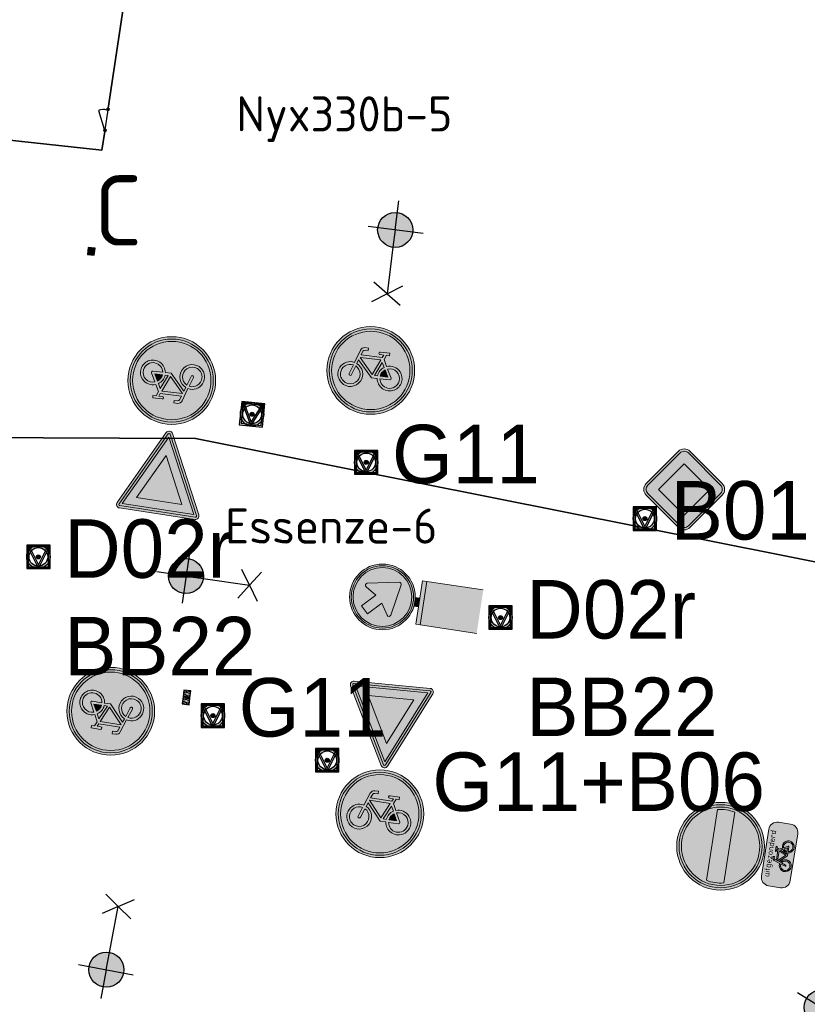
# Model space of a CAD drawing. Header units: metres. Extents: x 167358 to 169466, y 462430 to 462985.
# Tile 14 of 29: x 167561 to 167595, y 462774 to 462816. Entities that reach past the tile are written whole.
import ezdxf
from ezdxf.enums import TextEntityAlignment as Align

# ---------------------------------------------------------------- set-up
doc = ezdxf.new("R2018")
doc.units = ezdxf.units.M
doc.header["$LTSCALE"] = 0.2
for name, color, linetype, lineweight in [('N-WE-IE-MEUBILAIR_WEGMEUBILAIR_CONTAINER-S', 162, 'Continuous', 25), ('N-WE-IE-MEUBILAIR_WEGMEUBILAIR_LICHTMAST-S', 24, 'Continuous', 25), ('N-WE-IE-MEUBILAIR_WEGMEUBILAIR_VERKEERSBORD-S', 92, 'Continuous', 25), ('N-WE-IE-TERREINAFSCHEIDING_KUNSTMATIG_RASTERHEKWERK-G', 213, 'IE-TERREINAFSCHEIDING-KUNSTMATIG-OPEN', 35), ('N-WE-IE-TERREINAFSCHEIDING_KUNSTMATIG_STAAFMATHEKWERK-t18', 215, 'IE-TERREINAFSCHEIDING-KUNSTMATIG-OPEN', 35), ('N-WE-VW-VERKEERSTEKEN_BORD_B-S', 7, 'Continuous', 25), ('N-WE-VW-VERKEERSTEKEN_BORD_C-S', 7, 'Continuous', 25), ('N-WE-VW-VERKEERSTEKEN_BORD_D-S', 7, 'Continuous', 25), ('N-WE-VW-VERKEERSTEKEN_BORD_G-S', 7, 'Continuous', 25), ('N-WE-VW-VERKEERSTEKEN_BORD_ONDERBORD-S', 7, 'Continuous', 25), ('N-XX-IE-TERREINAFSCHEIDING-DOORGANG-S', 215, 'Continuous', 25)]:
    doc.layers.add(name, color=color, linetype=linetype, lineweight=lineweight)
doc.layers.add('N-WE-VH-VERKEERSTEGEL-S', color=7, linetype='Continuous', lineweight=25, transparency=0.5)
doc.layers.add('X-XX-AL-FASERENS-G', color=6, linetype='Fasegrens', lineweight=35, plot=False)
doc.layers.add('X_uitv', color=7, linetype='Continuous')
doc.styles.add('NLCS-ISO', font='NLCS-ISO.ttf')
doc.styles.add('NLCS-RVV-M200-T25', font='NLCS-RVV.ttf')
doc.styles.add('ZURICH', font='ZURCHN.TTF')
doc.linetypes.add('Fasegrens', pattern='A,40,[132,ltypeshp.shx,S=2,R=0,X=0,Y=0],-0.2,1', length=41.2)
doc.linetypes.add('IE-TERREINAFSCHEIDING-KUNSTMATIG-OPEN', pattern='A,7,-1.5,[67,NLCS.SHX,S=0.75,R=0,X=0,Y=0],-1.5', length=10)
picture_1 = doc.add_image_def('image1.png', size_in_pixel=(1080, 776))

# ---------------------------------------------------------------- blocks, each defined once
blk = doc.blocks.new('N-SIE-WEG_VERKEERSBORD_PAAL-SO')
h = blk.add_hatch(color=256)
h.dxf.hatch_style = 1
h.paths.add_polyline_path([(-1, 0, 1), (1, 0, 1)])
h.paths.add_polyline_path([(0.796, 0, -1), (-0.796, 0, -1)], flags=16)
h = blk.add_hatch(color=256)
h.dxf.hatch_style = 1
h.paths.add_polyline_path([(0, 1), (-1, 1), (-0.8, 0.6, -0.037994), (-0.7, 0.714), (-0.773, 0.86), (-0.511, 0.86, -0.134934)])
h = blk.add_hatch(color=256)
h.dxf.hatch_style = 1
h.paths.add_polyline_path([(-0.86, 0.719), (-1, 1), (-1, 0, -0.134934), (-0.86, 0.511)])
h = blk.add_hatch(color=256)
h.dxf.hatch_style = 1
h.paths.add_polyline_path([(1, 1), (0, 1, -0.134934), (0.511, 0.86), (0.773, 0.86), (0.7, 0.714, -0.037994), (0.8, 0.6)])
h = blk.add_hatch(color=256)
h.dxf.hatch_style = 1
h.paths.add_polyline_path([(1, 1), (0.86, 0.719), (0.86, 0.511, -0.134934), (1, 0)])
h = blk.add_hatch(color=256)
h.dxf.hatch_style = 1
h.paths.add_polyline_path([(-0.511, -0.86), (-0.86, -0.86), (-0.86, -0.511, -0.134934), (-1, 0), (-1, -1), (0, -1, -0.134934)])
h = blk.add_hatch(color=256)
h.dxf.hatch_style = 1
h.paths.add_polyline_path([(-0.603, 0.52, 0.050318), (-0.694, 0.389), (-0.106, -0.789, 0.066661), (0.106, -0.789), (0.694, 0.389, 0.050318), (0.603, 0.52), (0, -0.686)])
h = blk.add_hatch(color=256)
h.dxf.hatch_style = 1
h.paths.add_polyline_path([(0.171, 0, 1), (-0.171, 0, 1)])
h = blk.add_hatch(color=256)
h.dxf.hatch_style = 1
h.paths.add_polyline_path([(1, 0, -0.134934), (0.86, -0.511), (0.86, -0.86), (0.511, -0.86, -0.134934), (0, -1), (1, -1)])
for points in [[(-1, -1), (1, -1), (1, 1), (-1, 1)], [(-0.86, -0.86), (0.86, -0.86), (0.86, 0.86), (-0.86, 0.86)]]:
    blk.add_lwpolyline(points, close=True)
at = {"flags": 128}
for points in [[(-1, 1), (0, -1), (1, 1)], [(-0.773, 0.86), (0, -0.686), (0.773, 0.86)]]:
    blk.add_lwpolyline(points, close=True, dxfattribs=at)
for radius in [1, 0.796, 0.171]:
    blk.add_circle((0, 0), radius)
at = {"lineweight": 30, "flags": 104}
blk.add_attdef('bordgegevens', text='', height=3, dxfattribs=at).set_placement((2.209, 3.21), align=Align.TOP_LEFT)
at = {"style": 'NLCS-ISO', "flags": 9}
for tag, p in [('PAAL', (2.209, -4.133)), ('LOCATIE', (2.209, -8.3))]:
    blk.add_attdef(tag, p, '', height=3, dxfattribs=at)
blk = doc.blocks.new('SIE-WEG_CONTAINER_TEGEL')
at = {"flags": 128}
blk.add_lwpolyline([(-0.15, -0.15), (0.15, -0.15), (0.15, 0.15), (-0.15, 0.15)], close=True, dxfattribs=at)
blk.add_solid([(-0.15, 0.15), (-0.15, -0.15), (0.15, 0.15), (0.15, -0.15)])
at = {"style": 'NLCS-ISO'}
blk.add_text('C', height=0.2, dxfattribs=at).set_placement((0, 0), align=Align.MIDDLE_CENTER)
blk.add_attdef('TEGEL', (0.089, 0.257), '', height=3, dxfattribs=at)
blk = doc.blocks.new('N-SVW-VERKEERSTEKEN_BORD_D02RBB22-SO')
at = {"true_color": 0x007dc8}
h = blk.add_hatch(color=152, dxfattribs=at)
h.dxf.hatch_style = 1
h.paths.add_polyline_path([(-1.632, 3.868), (-1.025, 4.475), (0, 3.448), (0.001, 5.325, 0.414322), (-2.512, 2.812, 0.414105), (-0.001, 0.3), (0, 1.619), (-1.423, 1.877, -0.656866), (-1.494, 2.182), (-0.54, 2.776)])
h = blk.add_hatch(color=152, dxfattribs=at)
h.dxf.hatch_style = 1
h.paths.add_polyline_path([(2.518, 3.679), (2.66, 3.727, 0.577878), (-2.125, 4.655), (-2.012, 4.557, -0.577878)])
at = {"true_color": 0xffffff}
h = blk.add_hatch(color=7, dxfattribs=at)
h.dxf.hatch_style = 1
h.paths.add_polyline_path([(-2.012, 4.557), (-1.898, 4.458, -0.577878), (2.376, 3.63), (2.518, 3.679, 0.577878)])
at = {"true_color": 0x007dc8}
h = blk.add_hatch(color=152, dxfattribs=at)
h.dxf.hatch_style = 1
h.paths.add_polyline_path([(0.001, 5.325), (0, 3.448), (0.067, 3.381), (0.646, 4.315, -0.66261), (0.964, 4.266), (1.451, 1.592, -0.52003), (1.253, 1.391), (0, 1.619), (-0.001, 0.3, 0.414322), (2.513, 2.812, 0.414105)])
h = blk.add_hatch(color=152, dxfattribs=at)
h.dxf.hatch_style = 1
h.paths.add_polyline_path([(-2.012, 4.557), (-2.125, 4.655, 0.180494), (-2.812, 2.812, 0.414214), (0, 0), (0, 0.15, -0.414214), (-2.662, 2.812, -0.180494)])
at = {"true_color": 0xffffff}
h = blk.add_hatch(color=7, dxfattribs=at)
h.dxf.hatch_style = 1
h.paths.add_polyline_path([(-2.512, 2.812, -0.180494), (-1.898, 4.458), (-2.012, 4.557, 0.180494), (-2.662, 2.812, 0.414214), (0, 0.15), (0, 0.3, -0.414214)])
h = blk.add_hatch(color=7, dxfattribs=at)
h.dxf.hatch_style = 1
h.paths.add_polyline_path([(0, 3.448), (-1.025, 4.475), (-1.632, 3.868), (-0.54, 2.776), (-1.494, 2.182, 0.656866), (-1.423, 1.877), (0, 1.619)])
h = blk.add_hatch(color=7, dxfattribs=at)
h.dxf.hatch_style = 1
h.paths.add_polyline_path([(0.964, 4.266, 0.66261), (0.646, 4.315), (0.067, 3.381), (0, 3.448), (0, 1.619), (1.253, 1.391, 0.52003), (1.451, 1.592)])
at = {"true_color": 0x007dc8}
h = blk.add_hatch(color=152, dxfattribs=at)
h.dxf.hatch_style = 1
h.paths.add_polyline_path([(2.812, 2.812, 0.083022), (2.66, 3.727), (2.518, 3.679, -0.083022), (2.663, 2.812, -0.414214), (0, 0.15), (0, 0, 0.414214)])
at = {"true_color": 0xffffff}
h = blk.add_hatch(color=7, dxfattribs=at)
h.dxf.hatch_style = 1
h.paths.add_polyline_path([(2.518, 3.679), (2.376, 3.63, -0.083022), (2.513, 2.812, -0.414214), (0, 0.3), (0, 0.15, 0.414214), (2.663, 2.812, 0.083022)])
at = {"true_color": 0xafafaf}
h = blk.add_hatch(color=253, dxfattribs=at)
h.dxf.hatch_style = 1
h.paths.add_polyline_path([(0.375, 0), (-0.375, 0), (-0.375, -0.375), (0.375, -0.375)])
at = {"true_color": 0x0a0a0a}
h = blk.add_hatch(color=28, dxfattribs=at)
h.dxf.hatch_style = 1
h.paths.add_polyline_path([(1.875, -0.375), (-1.875, -0.375), (-1.875, -0.75), (1.875, -0.75)])
at = {"true_color": 0xffe100}
h = blk.add_hatch(color=2, dxfattribs=at)
h.dxf.hatch_style = 1
h.paths.add_polyline_path([(1.875, -0.75), (-1.875, -0.75), (-1.875, -5.625), (1.875, -5.625)])
at = {"color": 7, "lineweight": 0, "true_color": 0xffffff}
blk.add_lwpolyline([(-1.025, 4.475), (0.067, 3.381), (0.646, 4.315, -0.66261), (0.964, 4.266), (1.451, 1.592, -0.527936), (1.248, 1.392), (-1.423, 1.877, -0.656866), (-1.494, 2.182), (-0.54, 2.776), (-1.632, 3.868)], format="xyb", close=True, dxfattribs=at)
at = {"color": 253, "lineweight": 0, "true_color": 0xafafaf}
blk.add_lwpolyline([(-0.375, -0.375), (0.375, -0.375), (0.375, 0), (-0.375, 0)], close=True, dxfattribs=at)
at = {"color": 28, "lineweight": 0, "true_color": 0x0a0a0a}
blk.add_lwpolyline([(-1.875, -0.75), (1.875, -0.75), (1.875, -0.375), (-1.875, -0.375)], close=True, dxfattribs=at)
at = {"color": 253, "lineweight": 0, "true_color": 0xafafaf}
blk.add_lwpolyline([(1.875, -5.625), (1.875, -0.75), (-1.875, -0.75), (-1.875, -5.625)], dxfattribs=at)
at = {"color": 152, "lineweight": 0, "true_color": 0x007dc8}
blk.add_circle((0, 2.812), 2.812, dxfattribs=at)
at = {"color": 7, "lineweight": 0, "true_color": 0xffffff}
for radius in [2.663, 2.513]:
    blk.add_circle((0, 2.812), radius, dxfattribs=at)
blk = doc.blocks.new('N-SVW-VERKEERSTEKEN_BORD_C02-SO')
at = {"true_color": 0xff0000}
h = blk.add_hatch(color=1, dxfattribs=at)
h.dxf.hatch_style = 1
h.paths.add_polyline_path([(-3.75, 0), (-3.55, 0, -1), (3.55, 0), (3.75, 0, 1)])
at = {"true_color": 0xffffff}
h = blk.add_hatch(color=7, dxfattribs=at)
h.dxf.hatch_style = 1
h.paths.add_polyline_path([(3.35, 0), (3.55, 0, 1), (-3.55, 0), (-3.35, 0, -1)])
at = {"true_color": 0xff0000}
h = blk.add_hatch(color=1, dxfattribs=at)
h.dxf.hatch_style = 1
h.paths.add_polyline_path([(-3.35, 0), (-3.15, 0, -0.060174), (-3.059, 0.75), (3.059, 0.75, -0.060174), (3.15, 0), (3.35, 0, 1)])
h = blk.add_hatch(color=1, dxfattribs=at)
h.dxf.hatch_style = 1
h.paths.add_polyline_path([(-3.55, 0), (-3.75, 0, 1), (3.75, 0), (3.55, 0, -1)])
at = {"true_color": 0xffffff}
h = blk.add_hatch(color=7, dxfattribs=at)
h.dxf.hatch_style = 1
h.paths.add_polyline_path([(-3.35, 0), (-3.55, 0, 1), (3.55, 0), (3.35, 0, -1)])
at = {"true_color": 0xff0000}
h = blk.add_hatch(color=1, dxfattribs=at)
h.dxf.hatch_style = 1
h.paths.add_polyline_path([(3.35, 0), (3.15, 0, -0.060174), (3.059, -0.75), (-3.059, -0.75, -0.060174), (-3.15, 0), (-3.35, 0, 1)])
at = {"true_color": 0xffffff}
h = blk.add_hatch(color=7, dxfattribs=at)
h.dxf.hatch_style = 1
h.paths.add_polyline_path([(3.059, -0.75, 0.120784), (3.059, 0.75), (-3.059, 0.75, 0.120784), (-3.059, -0.75)])
at = {"color": 7, "lineweight": 0, "true_color": 0xffffff}
blk.add_lwpolyline([(-3.059, -0.75), (3.059, -0.75, 0.120784), (3.059, 0.75), (-3.059, 0.75, 0.120784)], format="xyb", close=True, dxfattribs=at)
at = {"color": 1, "lineweight": 0, "true_color": 0xff0000}
blk.add_circle((0, 0), 3.75, dxfattribs=at)
at = {"color": 7, "lineweight": 0, "true_color": 0xffffff}
for radius in [3.55, 3.35]:
    blk.add_circle((0, 0), radius, dxfattribs=at)
blk = doc.blocks.new('N-SVW-VERKEERSTEKEN_BORD_ONDERBORD_OB52-SO')
at = {"true_color": 0xffffff}
h = blk.add_hatch(color=7, dxfattribs=at)
h.dxf.hatch_style = 1
edge = h.paths.add_edge_path()
edge.add_line((2.75, -0.524), (2.75, 0.524))
edge.add_arc((2.024, 0.524), 0.726, 0, 90)
edge.add_line((2.024, 1.25), (-2.024, 1.25))
edge.add_arc((-2.024, 0.524), 0.726, 90, 180)
edge.add_line((-2.75, 0.524), (-2.75, -0.524))
edge.add_arc((-2.024, -0.524), 0.726, 180, 270)
edge.add_line((-2.024, -1.25), (2.024, -1.25))
edge.add_arc((2.024, -0.524), 0.726, 270, 360)
at = {"true_color": 0x191919}
h = blk.add_hatch(color=250, dxfattribs=at)
h.dxf.hatch_style = 1
h.paths.add_polyline_path([(0.477, 0.121), (0.561, 0.307), (0.686, 0.307), (0.686, 0.413), (0.295, 0.413, 1), (0.295, 0.307), (0.447, 0.307), (0.398, 0.201), (-0.482, 0.201), (-0.421, 0.363, -0.345861), (-0.338, 0.413), (-0.205, 0.413), (-0.205, 0.519), (-0.357, 0.519, 0.334348), (-0.527, 0.391), (-0.709, -0.129, 0.794265), (-1.154, -1.018, 0.4733), (-0.383, -0.868, 0.427471), (-0.611, -0.167), (-0.558, -0.011), (0.045, -0.679), (0.288, -0.679, 0.529348), (1.038, -1.073, 0.476174), (1.188, -0.302, 0.318009), (0.617, -0.152)])
h.paths.add_polyline_path([(-0.512, 0.099), (0.348, 0.099), (0.06, -0.538)], flags=16)
h.paths.add_polyline_path([(-0.649, -0.269, -0.542254), (-0.575, -0.936, -0.632638), (-1.233, -0.625, -0.479903), (-0.747, -0.235), (-0.88, -0.61, 1.053204), (-0.778, -0.641)], flags=16)
h.paths.add_polyline_path([(0.42, 0), (0.523, -0.197, 0.234167), (0.288, -0.572), (0.159, -0.572)], flags=16)
h.paths.add_polyline_path([(0.572, -0.296), (0.716, -0.572), (0.398, -0.572, -0.216058)], flags=16)
h.paths.add_polyline_path([(0.398, -0.679), (0.803, -0.679, 0.566151), (0.849, -0.603), (0.667, -0.246, -0.564261), (1.193, -0.687, -0.396488), (0.758, -1.026, -0.350134)], flags=16)
at = {"color": 250, "lineweight": 0, "true_color": 0x191919}
for points in [[(2.75, -0.524), (2.75, 0.524, 0.414214), (2.024, 1.25), (-2.024, 1.25, 0.414214), (-2.75, 0.524), (-2.75, -0.524, 0.414214), (-2.024, -1.25), (2.024, -1.25, 0.414214)], [(0.477, 0.121), (0.561, 0.307), (0.686, 0.307), (0.686, 0.413), (0.295, 0.413, 1), (0.295, 0.307), (0.447, 0.307), (0.398, 0.201), (-0.482, 0.201), (-0.421, 0.363, -0.345861), (-0.338, 0.413), (-0.205, 0.413), (-0.205, 0.519), (-0.357, 0.519, 0.334348), (-0.527, 0.391), (-0.709, -0.129, 0.794265), (-1.154, -1.018, 0.4733), (-0.383, -0.868, 0.427471), (-0.611, -0.167), (-0.558, -0.011), (0.045, -0.679), (0.288, -0.679, 0.529348), (1.038, -1.073, 0.476174), (1.188, -0.302, 0.318009), (0.617, -0.152)], [(0.42, 0), (0.159, -0.572), (0.288, -0.572, -0.234167), (0.523, -0.197)], [(-0.649, -0.269, -0.542254), (-0.575, -0.936, -0.632638), (-1.233, -0.625, -0.479903), (-0.747, -0.235), (-0.88, -0.61, 1.053204), (-0.778, -0.641)], [(0.667, -0.246, -0.564261), (1.193, -0.687, -0.396488), (0.758, -1.026, -0.350134), (0.398, -0.679), (0.803, -0.679, 0.566151), (0.849, -0.603)], [(0.716, -0.572), (0.572, -0.296, 0.216058), (0.398, -0.572)]]:
    blk.add_lwpolyline(points, format="xyb", close=True, dxfattribs=at)
blk.add_lwpolyline([(0.348, 0.099), (-0.512, 0.099), (0.06, -0.538)], close=True, dxfattribs=at)
at = {"color": 250, "true_color": 0x191919, "style": 'NLCS-RVV-M200-T25'}
blk.add_text('uitgezonderd', height=0.5, dxfattribs=at).set_placement((0, 0.598), align=Align.CENTER)
blk = doc.blocks.new('N-SVW-VERKEERSTEKEN_BORD_G11-SO')
at = {"true_color": 0x007dc8}
h = blk.add_hatch(color=152, dxfattribs=at)
h.dxf.hatch_style = 1
h.paths.add_polyline_path([(3.357, 1.155), (3.546, 1.22, 0.577878), (-2.833, 2.457), (-2.682, 2.326, -0.577878)])
at = {"true_color": 0xffffff}
h = blk.add_hatch(color=7, dxfattribs=at)
h.dxf.hatch_style = 1
h.paths.add_polyline_path([(-2.682, 2.326), (-2.531, 2.195, -0.577878), (3.168, 1.09), (3.357, 1.155, 0.577878)])
at = {"true_color": 0x007dc8}
h = blk.add_hatch(color=152, dxfattribs=at)
h.dxf.hatch_style = 1
h.paths.add_polyline_path([(3.35, 0, 1), (-3.35, 0, 1)])
h.paths.add_polyline_path([(0.117, -0.615), (-1.139, 0.775), (-1.249, 0.451, -0.427471), (-0.775, -1.011, -0.4733), (-2.381, -1.323, -0.794265), (-1.454, 0.53), (-1.075, 1.612, -0.334348), (-0.72, 1.88), (-0.404, 1.88), (-0.404, 1.659), (-0.68, 1.659, 0.345861), (-0.854, 1.554), (-0.981, 1.217), (0.852, 1.217), (0.954, 1.438), (0.638, 1.438, -1), (0.638, 1.659), (1.452, 1.659), (1.452, 1.438), (1.191, 1.438), (1.018, 1.051), (1.31, 0.482, -0.318009), (2.498, 0.168, -0.476174), (2.186, -1.437, -0.529348), (0.623, -0.615)], flags=16)
h.paths.add_polyline_path([(0.149, -0.323), (-1.044, 1.004), (0.749, 1.004)], flags=0)
h.paths.add_polyline_path([(0.354, -0.394), (0.899, 0.798), (1.112, 0.388, 0.234167), (0.623, -0.394)], flags=0)
h.paths.add_polyline_path([(-1.175, -1.151, -0.632638), (-2.544, -0.505, -0.479903), (-1.533, 0.309), (-1.81, -0.473, 1.053204), (-1.597, -0.536), (-1.328, 0.238, -0.542254)], flags=0)
h.paths.add_polyline_path([(0.852, -0.615), (1.697, -0.615, 0.566151), (1.792, -0.457), (1.412, 0.285, -0.564261), (2.508, -0.633, -0.396488), (1.603, -1.338, -0.350134)], flags=0)
h.paths.add_polyline_path([(0.852, -0.394, -0.216058), (1.215, 0.182), (1.515, -0.394)], flags=0)
h = blk.add_hatch(color=152, dxfattribs=at)
h.dxf.hatch_style = 1
h.paths.add_polyline_path([(-2.682, 2.326), (-2.833, 2.457, 0.180494), (-3.75, 0, 0.414214), (0, -3.75), (0, -3.55, -0.414214), (-3.55, 0, -0.180494)])
at = {"true_color": 0xffffff}
h = blk.add_hatch(color=7, dxfattribs=at)
h.dxf.hatch_style = 1
h.paths.add_polyline_path([(-3.35, 0, -0.180494), (-2.531, 2.195), (-2.682, 2.326, 0.180494), (-3.55, 0, 0.414214), (0, -3.55), (0, -3.35, -0.414214)])
h = blk.add_hatch(color=7, dxfattribs=at)
h.dxf.hatch_style = 1
h.paths.add_polyline_path([(1.018, 1.051), (1.191, 1.438), (1.452, 1.438), (1.452, 1.659), (0.638, 1.659, 1), (0.638, 1.438), (0.954, 1.438), (0.852, 1.217), (-0.981, 1.217), (-0.854, 1.554, -0.345861), (-0.68, 1.659), (-0.404, 1.659), (-0.404, 1.88), (-0.72, 1.88, 0.334348), (-1.075, 1.612), (-1.454, 0.53, 0.794265), (-2.381, -1.323, 0.4733), (-0.775, -1.011, 0.427471), (-1.249, 0.451), (-1.139, 0.775), (0.117, -0.615), (0.623, -0.615, 0.529348), (2.186, -1.437, 0.476174), (2.498, 0.168, 0.318009), (1.31, 0.482)])
h.paths.add_polyline_path([(-1.044, 1.004), (0.749, 1.004), (0.149, -0.323)], flags=16)
h.paths.add_polyline_path([(-1.328, 0.238, -0.542254), (-1.175, -1.151, -0.632638), (-2.544, -0.505, -0.479903), (-1.533, 0.309), (-1.81, -0.473, 1.053204), (-1.597, -0.536)], flags=16)
h.paths.add_polyline_path([(0.899, 0.798), (1.112, 0.388, 0.234167), (0.623, -0.394), (0.354, -0.394)], flags=16)
h.paths.add_polyline_path([(1.215, 0.182), (1.515, -0.394), (0.852, -0.394, -0.216058)], flags=16)
h.paths.add_polyline_path([(0.852, -0.615), (1.697, -0.615, 0.566151), (1.792, -0.457), (1.412, 0.285, -0.564261), (2.508, -0.633, -0.396488), (1.603, -1.338, -0.350134)], flags=16)
at = {"true_color": 0x007dc8}
h = blk.add_hatch(color=152, dxfattribs=at)
h.dxf.hatch_style = 1
h.paths.add_polyline_path([(0.749, 1.004), (-1.044, 1.004), (0.149, -0.323)])
h = blk.add_hatch(color=152, dxfattribs=at)
h.dxf.hatch_style = 1
h.paths.add_polyline_path([(3.75, 0, 0.083022), (3.546, 1.22), (3.357, 1.155, -0.083022), (3.55, 0, -0.414214), (0, -3.55), (0, -3.75, 0.414214)])
at = {"true_color": 0xffffff}
h = blk.add_hatch(color=7, dxfattribs=at)
h.dxf.hatch_style = 1
h.paths.add_polyline_path([(3.357, 1.155), (3.168, 1.09, -0.083022), (3.35, 0, -0.414214), (0, -3.35), (0, -3.55, 0.414214), (3.55, 0, 0.083022)])
at = {"true_color": 0x007dc8}
h = blk.add_hatch(color=152, dxfattribs=at)
h.dxf.hatch_style = 1
h.paths.add_polyline_path([(-1.328, 0.238), (-1.597, -0.536, -1.053204), (-1.81, -0.473), (-1.533, 0.309, 0.479903), (-2.544, -0.505, 0.632638), (-1.175, -1.151, 0.542254)])
h = blk.add_hatch(color=152, dxfattribs=at)
h.dxf.hatch_style = 1
h.paths.add_polyline_path([(1.112, 0.388), (0.899, 0.798), (0.354, -0.394), (0.623, -0.394, -0.234167)])
h = blk.add_hatch(color=152, dxfattribs=at)
h.dxf.hatch_style = 1
h.paths.add_polyline_path([(2.508, -0.633, 0.564261), (1.412, 0.285), (1.792, -0.457, -0.566151), (1.697, -0.615), (0.852, -0.615, 0.350134), (1.603, -1.338, 0.396488)])
h = blk.add_hatch(color=152, dxfattribs=at)
h.dxf.hatch_style = 1
h.paths.add_polyline_path([(1.215, 0.182, 0.216058), (0.852, -0.394), (1.515, -0.394)])
at = {"color": 7, "lineweight": 0, "true_color": 0xffffff}
for points in [[(1.018, 1.051), (1.191, 1.438), (1.452, 1.438), (1.452, 1.659), (0.638, 1.659, 1), (0.638, 1.438), (0.954, 1.438), (0.852, 1.217), (-0.981, 1.217), (-0.854, 1.554, -0.345861), (-0.68, 1.659), (-0.404, 1.659), (-0.404, 1.88), (-0.72, 1.88, 0.334348), (-1.075, 1.612), (-1.454, 0.53, 0.794265), (-2.381, -1.323, 0.4733), (-0.775, -1.011, 0.427471), (-1.249, 0.451), (-1.139, 0.775), (0.117, -0.615), (0.623, -0.615, 0.529348), (2.186, -1.437, 0.476174), (2.498, 0.168, 0.318009), (1.31, 0.482)], [(-1.328, 0.238, -0.542254), (-1.175, -1.151, -0.632638), (-2.544, -0.505, -0.479903), (-1.533, 0.309), (-1.81, -0.473, 1.053204), (-1.597, -0.536)], [(0.899, 0.798), (0.354, -0.394), (0.623, -0.394, -0.234167), (1.112, 0.388)], [(1.412, 0.285, -0.564261), (2.508, -0.633, -0.396488), (1.603, -1.338, -0.350134), (0.852, -0.615), (1.697, -0.615, 0.566151), (1.792, -0.457)], [(1.515, -0.394), (1.215, 0.182, 0.216058), (0.852, -0.394)]]:
    blk.add_lwpolyline(points, format="xyb", close=True, dxfattribs=at)
blk.add_lwpolyline([(0.749, 1.004), (-1.044, 1.004), (0.149, -0.323)], close=True, dxfattribs=at)
at = {"color": 152, "lineweight": 0, "true_color": 0x007dc8}
blk.add_circle((0, 0), 3.75, dxfattribs=at)
at = {"color": 7, "lineweight": 0, "true_color": 0xffffff}
for radius in [3.55, 3.35]:
    blk.add_circle((0, 0), radius, dxfattribs=at)
blk = doc.blocks.new('SIE-WEG-DOORGANG-SO')
at = {"layer": 'N-XX-IE-TERREINAFSCHEIDING-DOORGANG-S', "flags": 128}
for points in [[(-2, 0), (2, 0)], [(1, 0.087), (1, -0.087)], [(-0.674, -0.781), (0.827, -0.081)]]:
    blk.add_lwpolyline(points, dxfattribs=at)
for points in [[(-1, 0.087), (-0.827, 0.087), (-0.827, -0.087), (-1, -0.087)], [(0.827, 0.087), (1, 0.087), (1, -0.087), (0.827, -0.087)]]:
    blk.add_lwpolyline(points, close=True, dxfattribs=at)
at = {"layer": 'N-XX-IE-TERREINAFSCHEIDING-DOORGANG-S'}
blk.add_arc((-0.031, -0.275), 0.817, 166.66721, 218.18165, dxfattribs=at)
blk = doc.blocks.new('SVH-VERKEERSTEGEL_300X300_NOPPENTEGEL')
for centre in [(-0.075, -0.075), (-0.075, -0.225), (0.075, -0.075), (0.075, -0.225)]:
    blk.add_circle(centre, 0.05)
blk.add_3dface([(-0.15, -0.3), (0.15, -0.3), (0.15, 0), (-0.15, 0)])
blk = doc.blocks.new('N-SVW-VERKEERSTEKEN_BORD_B06-SO')
at = {"true_color": 0xff0000}
h = blk.add_hatch(color=1, dxfattribs=at)
h.dxf.hatch_style = 1
h.paths.add_polyline_path([(-3.533, 3.13), (-0.268, -3.399, 0.284079), (0, -3.565), (0, -3.365, -0.284079), (-0.089, -3.309), (-3.354, 3.22, -0.557537), (-3.265, 3.365), (0, 3.365), (0, 3.565), (-3.265, 3.565, 0.557537)])
h = blk.add_hatch(color=1, dxfattribs=at)
h.dxf.hatch_style = 1
h.paths.add_polyline_path([(0, 3.365), (3.265, 3.365, -0.557537), (3.354, 3.22), (0.089, -3.309, -0.284079), (0, -3.365), (0, -3.565, 0.284079), (0.268, -3.399), (3.533, 3.13, 0.557537), (3.265, 3.565), (0, 3.565)])
at = {"true_color": 0xffffff}
h = blk.add_hatch(color=7, dxfattribs=at)
h.dxf.hatch_style = 1
h.paths.add_polyline_path([(-0.089, -3.309, 0.284079), (0, -3.365), (0, -3.041), (-3.103, 3.165), (0, 3.165), (0, 3.365), (-3.265, 3.365, 0.557537), (-3.354, 3.22)])
at = {"true_color": 0xff0000}
h = blk.add_hatch(color=1, dxfattribs=at)
h.dxf.hatch_style = 1
h.paths.add_polyline_path([(0, -3.041), (0, -1.476), (-1.97, 2.465), (0, 2.465), (0, 3.165), (-3.103, 3.165)], flags=17)
at = {"true_color": 0xffffff}
h = blk.add_hatch(color=7, dxfattribs=at)
h.dxf.hatch_style = 1
h.paths.add_polyline_path([(0, -3.041), (0, -3.365, 0.284079), (0.089, -3.309), (3.354, 3.22, 0.557537), (3.265, 3.365), (0, 3.365), (0, 3.165), (3.103, 3.165)])
at = {"true_color": 0xff0000}
h = blk.add_hatch(color=1, dxfattribs=at)
h.dxf.hatch_style = 1
h.paths.add_polyline_path([(0, -3.041), (3.103, 3.165), (0, 3.165), (0, 2.465), (1.97, 2.465), (0, -1.476)], flags=17)
at = {"true_color": 0xffffff}
h = blk.add_hatch(color=7, dxfattribs=at)
h.dxf.hatch_style = 1
h.paths.add_polyline_path([(0, -1.476), (1.97, 2.465), (-1.97, 2.465)])
at = {"color": 1, "lineweight": 0, "true_color": 0xff0000}
blk.add_lwpolyline([(-3.533, 3.13), (-0.268, -3.399, 0.618034), (0.268, -3.399), (3.533, 3.13, 0.557537), (3.265, 3.565), (-3.265, 3.565, 0.557537)], format="xyb", close=True, dxfattribs=at)
at = {"color": 7, "lineweight": 0, "true_color": 0xffffff}
blk.add_lwpolyline([(-3.354, 3.22), (-0.089, -3.309, 0.618034), (0.089, -3.309), (3.354, 3.22, 0.557537), (3.265, 3.365), (-3.265, 3.365, 0.557537)], format="xyb", close=True, dxfattribs=at)
for points in [[(-3.103, 3.165), (0, -3.041), (3.103, 3.165)], [(-1.97, 2.465), (0, -1.476), (1.97, 2.465)]]:
    blk.add_lwpolyline(points, close=True, dxfattribs=at)
blk = doc.blocks.new('N-SVW-VERKEERSTEKEN_BORD_B01-SO')
at = {"true_color": 0x191919}
h = blk.add_hatch(color=250, dxfattribs=at)
h.dxf.hatch_style = 1
h.paths.add_polyline_path([(-0.354, 3.114, -0.414214), (0.354, 3.114), (3.114, 0.354, -0.198912), (3.26, 0), (3.46, 0, 0.198912), (3.255, 0.495), (0.495, 3.255, 0.414214), (-0.495, 3.255), (-3.255, 0.495, 0.198912), (-3.46, 0), (-3.26, 0, -0.198912), (-3.114, 0.354)])
at = {"true_color": 0xffffff}
h = blk.add_hatch(color=7, dxfattribs=at)
h.dxf.hatch_style = 1
h.paths.add_polyline_path([(0, 2.194), (2.194, 0), (3.26, 0, 0.198912), (3.114, 0.354), (0.354, 3.114, 0.414214), (-0.354, 3.114), (-3.114, 0.354, 0.198912), (-3.26, 0), (-2.194, 0)])
at = {"true_color": 0xffe100}
h = blk.add_hatch(color=2, dxfattribs=at)
h.dxf.hatch_style = 1
h.paths.add_polyline_path([(2.194, 0), (0, 2.194), (-2.194, 0), (0, -2.194)])
at = {"true_color": 0x191919}
h = blk.add_hatch(color=250, dxfattribs=at)
h.dxf.hatch_style = 1
h.paths.add_polyline_path([(-3.114, -0.354, -0.198912), (-3.26, 0), (-3.46, 0, 0.198912), (-3.255, -0.495), (-0.495, -3.255, 0.414214), (0.495, -3.255), (3.255, -0.495, 0.198912), (3.46, 0), (3.26, 0, -0.198912), (3.114, -0.354), (0.354, -3.114, -0.414214), (-0.354, -3.114)])
at = {"true_color": 0xffffff}
h = blk.add_hatch(color=7, dxfattribs=at)
h.dxf.hatch_style = 1
h.paths.add_polyline_path([(-2.194, 0), (-3.26, 0, 0.198912), (-3.114, -0.354), (-0.354, -3.114, 0.414214), (0.354, -3.114), (3.114, -0.354, 0.198912), (3.26, 0), (2.194, 0), (0, -2.194)])
at = {"color": 250, "lineweight": 0, "true_color": 0x191919}
for points in [[(0.495, -3.255), (3.255, -0.495, 0.414214), (3.255, 0.495), (0.495, 3.255, 0.414214), (-0.495, 3.255), (-3.255, 0.495, 0.414214), (-3.255, -0.495), (-0.495, -3.255, 0.414214)], [(0.354, -3.114), (3.114, -0.354, 0.414214), (3.114, 0.354), (0.354, 3.114, 0.414214), (-0.354, 3.114), (-3.114, 0.354, 0.414214), (-3.114, -0.354), (-0.354, -3.114, 0.414214)]]:
    blk.add_lwpolyline(points, format="xyb", close=True, dxfattribs=at)
at = {"color": 2, "lineweight": 0, "true_color": 0xffe100}
blk.add_lwpolyline([(0, -2.194), (2.194, 0), (0, 2.194), (-2.194, 0)], close=True, dxfattribs=at)
blk = doc.blocks.new('N-SIE-WEG_LICHTMAST_1UITHOUDER-SO')
h = blk.add_hatch(color=256)
edge = h.paths.add_edge_path()
edge.add_arc((0, 0), 1.5, 0, 360)
for p, q in [((0, -2.42), (0, 2.33)), ((-5.5, 0), (-6.339, 1.244)), ((-5.5, 0), (-4.661, 1.244)), ((-5.5, 0), (-6.339, -1.244)), ((-1.5, 0), (-5.5, 0)), ((-5.5, 0), (-4.661, -1.244)), ((0, 0), (-1.495, 0)), ((0, 0), (2.515, 0))]:
    blk.add_line(p, q)
blk.add_circle((0, 0), 1.5)
at = {"style": 'ZURICH'}
blk.add_attdef('TYPE', text='', height=3, dxfattribs=at).set_placement((6.914, 5.256), align=Align.BOTTOM_CENTER)

msp = doc.modelspace()

# ---------------------------------------------------------------- linework, layer by layer
at = {"layer": 'N-WE-IE-TERREINAFSCHEIDING_KUNSTMATIG_RASTERHEKWERK-G', "flags": 128}
for points in [[(167567.809, 462833.173), (167564.631, 462812.047)], [(167564.482, 462811.058), (167564.362, 462810.258), (167547.778, 462812.044), (167547.88, 462812.834)]]:
    msp.add_lwpolyline(points, dxfattribs=at)
at = {"layer": 'X-XX-AL-FASERENS-G', "flags": 128}
msp.add_lwpolyline([(167820.816, 462693.312), (167819.722, 462700.175), (167826.67, 462713.194), (167829.095, 462712.867, 0.050044), (167841.448, 462712.694), (167870.551, 462715.322), (167870.198, 462721.196), (167840.93, 462718.692, -0.033968), (167833.352, 462718.555), (167833.246, 462716.427), (167829.529, 462716.662, -0.437956), (167827.203, 462720.12), (167827.984, 462724.286, 0.088551), (167827.094, 462736.479, 0.043449), (167824.011, 462744.335, -0.019548), (167814.697, 462765.1, 0.039205), (167806.768, 462781.064), (167802.726, 462787.306, -0.33661), (167802.858, 462790.75), (167814.82, 462805.005), (167810.865, 462809.492), (167809.047, 462807.652), (167806.877, 462805.17), (167802.267, 462799.56), (167797.657, 462793.95), (167793.813, 462798.326), (167793.703, 462798.224), (167788.416, 462793.307), (167792.782, 462788.41), (167769.017, 462759.488), (167763.902, 462761.927), (167760.845, 462762.976), (167758.621, 462756.622), (167764.573, 462754.069), (167748.924, 462735.063), (167748.99, 462735.143), (167707.327, 462761.45), (167667.122, 462776.975), (167625.212, 462786.622), (167568.368, 462797.937), (167548.871, 462798.021), (167502.775, 462800.251), (167495.041, 462800.46), (167495.064, 462800.641), (167465.101, 462804.467), (167419.048, 462802.531), (167418.975, 462802.587), (167418.714, 462803.404), (167417.12, 462811.107), (167417.883, 462811.055), (167419.161, 462810.624), (167420.228, 462813.791), (167418.802, 462814.443), (167414.491, 462815.763), (167411.583, 462817.551), (167410.262, 462819.279), (167412.714, 462819.887), (167428.968, 462815.223), (167441.987, 462815.548), (167441.78, 462876.845), (167444.275, 462883.35), (167444.275, 462883.35), (167447.221, 462923.6), (167571.058, 462909.852), (167795.285, 462857.65), (167820.192, 462847.158), (167840.767, 462850.752), (167854.957, 462827.626), (167854.957, 462827.626), (167857.512, 462818.795), (167857.512, 462818.795), (167894.965, 462737.633), (167901.934, 462724.783), (167904.208, 462716.775), (167904.203, 462715.353), (167890.079, 462714.275), (167888.942, 462703.447), (167879.389, 462698.315), (167874.869, 462688.462), (167871.788, 462680.97), (167824.382, 462692.095)], format="xyb", close=True, dxfattribs=at)

# ---------------------------------------------------------------- block references
at = {"layer": 'N-WE-IE-MEUBILAIR_WEGMEUBILAIR_CONTAINER-S'}
ref = msp.add_blockref('SIE-WEG_CONTAINER_TEGEL', (167563.907, 462805.934), dxfattribs=dict(at, rotation=353.2255712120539))
ref.add_attrib('TEGEL', 'C', (167564.026, 462806.178), dxfattribs={"layer": '0', "height": 3, "style": 'NLCS-ISO'})
ref = msp.add_blockref('SIE-WEG_CONTAINER_TEGEL', (167563.907, 462805.934), dxfattribs=dict(at, rotation=353.2255712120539))
ref.add_attrib('TEGEL', 'C', (167564.026, 462806.178), dxfattribs={"layer": '0', "height": 3, "style": 'NLCS-ISO'})
at = {"layer": 'N-WE-IE-MEUBILAIR_WEGMEUBILAIR_LICHTMAST-S'}
ref = msp.add_blockref('N-SIE-WEG_LICHTMAST_1UITHOUDER-SO', (167576.903, 462806.848), dxfattribs=dict(at, xscale=0.5, yscale=0.5, zscale=0.5, rotation=82.80150345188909))
ref.add_attrib('TYPE', 'Nyx330b-5', dxfattribs={"layer": '0', "height": 1.5, "style": 'NLCS-ISO'}).set_placement((167574.729, 462810.606), align=Align.BOTTOM_CENTER)
ref = msp.add_blockref('N-SIE-WEG_LICHTMAST_1UITHOUDER-SO', (167567.957, 462792.053), dxfattribs=dict(at, xscale=0.5, yscale=0.5, zscale=0.5, rotation=171.7669818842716))
ref.add_attrib('TYPE', 'Essenze-6', dxfattribs={"layer": '0', "height": 1.5, "style": 'NLCS-ISO'}).set_placement((167574.169, 462792.992), align=Align.BOTTOM_CENTER)
ref = msp.add_blockref('N-SIE-WEG_LICHTMAST_1UITHOUDER-SO', (167564.549, 462775.233), dxfattribs=dict(at, xscale=0.5, yscale=0.5, zscale=0.5, rotation=259.2638591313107))
ref.add_attrib('TYPE', 'Nyx330b-5', dxfattribs={"layer": '0', "height": 1.5, "style": 'NLCS-ISO'}).set_placement((167566.487, 462771.347), align=Align.BOTTOM_CENTER)
ref = msp.add_blockref('N-SIE-WEG_LICHTMAST_1UITHOUDER-SO', (167595.135, 462773.625), dxfattribs=dict(at, xscale=0.5, yscale=0.5, zscale=0.5, rotation=238.0634470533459))
ref.add_attrib('TYPE', 'Nyx330b-5', dxfattribs={"layer": '0', "height": 1.5, "style": 'NLCS-ISO'}).set_placement((167595.537, 462769.301), align=Align.BOTTOM_CENTER)
at = {"layer": 'N-WE-IE-MEUBILAIR_WEGMEUBILAIR_VERKEERSBORD-S', "ltscale": 0.2, "xscale": 0.5, "yscale": 0.5, "zscale": 0.5, "rotation": 353.9289923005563}
msp.add_blockref('N-SIE-WEG_VERKEERSBORD_PAAL-SO', (167570.785, 462798.968), dxfattribs=at)
at = {"layer": 'N-WE-IE-MEUBILAIR_WEGMEUBILAIR_VERKEERSBORD-S'}
ref = msp.add_blockref('N-SIE-WEG_VERKEERSBORD_PAAL-SO', (167575.664, 462796.914), dxfattribs=dict(at, xscale=0.5, yscale=0.5, zscale=0.5))
lines = msp.add_mtext('G11', dxfattribs={"layer": '0', "insert": (167576.768, 462798.519), "char_height": 2.5, "attachment_point": 1})
ref.add_attrib('bordgegevens', '', (167576.768, 462798.519), dxfattribs={"flags": 104}).embed_mtext(lines)
at = {"layer": 'N-WE-IE-MEUBILAIR_WEGMEUBILAIR_VERKEERSBORD-S', "ltscale": 0.2}
ref = msp.add_blockref('N-SIE-WEG_VERKEERSBORD_PAAL-SO', (167587.58, 462794.509), dxfattribs=dict(at, xscale=0.5, yscale=0.5, zscale=0.5))
lines = msp.add_mtext('B01', dxfattribs={"layer": '0', "insert": (167588.685, 462796.115), "char_height": 2.5, "attachment_point": 1})
ref.add_attrib('bordgegevens', '', (167588.685, 462796.115), dxfattribs={"flags": 104}).embed_mtext(lines)
at = {"layer": 'N-WE-IE-MEUBILAIR_WEGMEUBILAIR_VERKEERSBORD-S'}
ref = msp.add_blockref('N-SIE-WEG_VERKEERSBORD_PAAL-SO', (167561.646, 462792.875), dxfattribs=dict(at, xscale=0.5, yscale=0.5, zscale=0.5))
lines = msp.add_mtext('D02r\\PBB22', dxfattribs={"layer": '0', "insert": (167562.751, 462794.48), "char_height": 2.5, "attachment_point": 1})
ref.add_attrib('bordgegevens', '', (167562.751, 462794.48), dxfattribs={"flags": 104}).embed_mtext(lines)
ref = msp.add_blockref('N-SIE-WEG_VERKEERSBORD_PAAL-SO', (167581.407, 462790.28), dxfattribs=dict(at, xscale=0.5, yscale=0.5, zscale=0.5))
lines = msp.add_mtext('D02r\\PBB22', dxfattribs={"layer": '0', "insert": (167582.511, 462791.885), "char_height": 2.5, "attachment_point": 1})
ref.add_attrib('bordgegevens', '', (167582.511, 462791.885), dxfattribs={"flags": 104}).embed_mtext(lines)
at = {"layer": 'N-WE-IE-MEUBILAIR_WEGMEUBILAIR_VERKEERSBORD-S', "ltscale": 0.2}
ref = msp.add_blockref('N-SIE-WEG_VERKEERSBORD_PAAL-SO', (167569.109, 462786.09), dxfattribs=dict(at, xscale=0.5, yscale=0.5, zscale=0.5))
lines = msp.add_mtext('G11', dxfattribs={"layer": '0', "insert": (167570.213, 462787.696), "char_height": 2.5, "attachment_point": 1})
ref.add_attrib('bordgegevens', '', (167570.213, 462787.696), dxfattribs={"flags": 104}).embed_mtext(lines)
at = {"layer": 'N-WE-IE-MEUBILAIR_WEGMEUBILAIR_VERKEERSBORD-S'}
ref = msp.add_blockref('N-SIE-WEG_VERKEERSBORD_PAAL-SO', (167573.998, 462784.183), dxfattribs=dict(at, xscale=0.5, yscale=0.5, zscale=0.5))
lines = msp.add_mtext('G11+B06', dxfattribs={"layer": '0', "insert": (167578.492, 462784.517), "char_height": 2.5, "attachment_point": 1})
ref.add_attrib('bordgegevens', '', (167578.492, 462784.517), dxfattribs={"flags": 104}).embed_mtext(lines)
at = {"layer": 'N-WE-IE-TERREINAFSCHEIDING_KUNSTMATIG_STAAFMATHEKWERK-t18', "xscale": 0.5, "yscale": 0.5, "zscale": 0.5}
msp.add_blockref('N-SVW-VERKEERSTEKEN_BORD_B01-SO', (167589.261, 462795.758), dxfattribs=at)
at = {"layer": 'N-WE-VH-VERKEERSTEGEL-S', "ltscale": 0.2, "rotation": 352.5396195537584}
for p in [(167568.018, 462787.166), (167567.979, 462786.869)]:
    msp.add_blockref('SVH-VERKEERSTEGEL_300X300_NOPPENTEGEL', p, dxfattribs=at)
at = {"layer": 'N-WE-VW-VERKEERSTEKEN_BORD_B-S', "ltscale": 0.2, "xscale": 0.5, "yscale": 0.5, "zscale": 0.5}
for p, rotation in [((167566.993, 462796.484), 171.3973114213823), ((167576.604, 462785.636), 354.5073756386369)]:
    msp.add_blockref('N-SVW-VERKEERSTEKEN_BORD_B06-SO', p, dxfattribs=dict(at, rotation=rotation))
at = {"layer": 'N-WE-VW-VERKEERSTEKEN_BORD_C-S', "ltscale": 0.2, "xscale": 0.5, "yscale": 0.5, "zscale": 0.5, "rotation": 81.03347091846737}
msp.add_blockref('N-SVW-VERKEERSTEKEN_BORD_C02-SO', (167590.818, 462780.508), dxfattribs=at)
at = {"layer": 'N-WE-VW-VERKEERSTEKEN_BORD_D-S', "ltscale": 0.2, "xscale": 0.5, "yscale": 0.5, "zscale": 0.5, "rotation": 81.4072547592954}
msp.add_blockref('N-SVW-VERKEERSTEKEN_BORD_D02RBB22-SO', (167577.747, 462790.953), dxfattribs=at)
at = {"layer": 'N-WE-VW-VERKEERSTEKEN_BORD_G-S', "ltscale": 0.2}
for p, xscale, yscale, zscale, rotation in [((167575.86, 462800.842), 0.4999999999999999, 0.4999999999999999, 0.4999999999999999, 353.4620280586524), ((167567.35, 462800.41), 0.5, 0.5, 0.5, 173.4620280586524), ((167564.74, 462786.275), 0.5, 0.5, 0.5, 171.3637029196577), ((167576.246, 462781.897), 0.5, 0.5, 0.5, 351.3637029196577)]:
    msp.add_blockref('N-SVW-VERKEERSTEKEN_BORD_G11-SO', p, dxfattribs=dict(at, xscale=xscale, yscale=yscale, zscale=zscale, rotation=rotation))
at = {"layer": 'N-WE-VW-VERKEERSTEKEN_BORD_ONDERBORD-S', "ltscale": 0.2, "xscale": 0.5, "yscale": 0.5, "zscale": 0.5, "rotation": 81.03347091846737}
msp.add_blockref('N-SVW-VERKEERSTEKEN_BORD_ONDERBORD_OB52-SO', (167593.339, 462780.136), dxfattribs=at)
at = {"layer": 'N-XX-IE-TERREINAFSCHEIDING-DOORGANG-S', "xscale": 0.5002382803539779, "yscale": 0.5002382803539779, "zscale": 0.5002382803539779, "rotation": 261.4444405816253}
msp.add_blockref('SIE-WEG-DOORGANG-SO', (167564.557, 462811.553), dxfattribs=at)

# ---------------------------------------------------------------- pictures from other files: only their frames are drawn
at = {"layer": 'X_uitv'}
image = msp.add_image(picture_1, insert=(167358.172, 462528.036), size_in_units=(577.77, 415.139), rotation=0.008189, dxfattribs=at)
image.dxf.flags = 7

doc.saveas('drawing.dxf')
